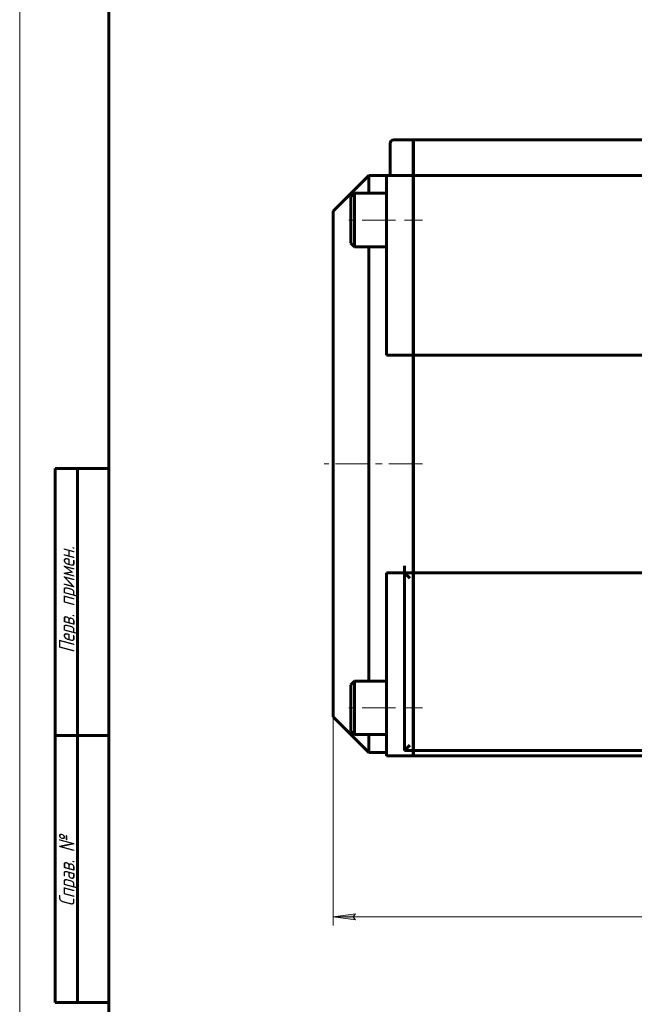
# Model space of a CAD drawing. Header units: millimetres. Extents: x 0 to 841, y 0 to 594.
# Tile 5 of 26: x 0 to 138, y 172 to 393. Entities that reach past the tile are written whole.
import ezdxf

# ---------------------------------------------------------------- set-up
doc = ezdxf.new("R2010")
doc.units = ezdxf.units.MM
for name, pattern in [('K5LT_AXLED', [12, 7.5, -1.5, 1.5, -1.5]), ('K5LT_BASIC', [0]), ('K5LT_THIN', [0])]:
    doc.linetypes.add(name, pattern=pattern)
doc.layers.add('Системный слой', color=7, linetype='Continuous')
doc.layers.add('Системный слой (1)', color=251, linetype='Continuous', true_color=0x6c6c6c)
doc.styles.add('KDIMTEXTSTYLE', font='txt', dxfattribs={"width": 0.96, "oblique": 15, "height": 5})
doc.styles.add('KTEXTSTYLE', font='txt', dxfattribs={"width": 0.96, "height": 5})
doc.dimstyles.new('KDIMSTYLE (0.40)', dxfattribs={"dimtxt": 5, "dimasz": 1, "dimexe": 2, "dimexo": 0, "dimgap": 1, "dimtad": 1, "dimlfac": 2.5, "dimtxsty": 'KDIMTEXTSTYLE', "dimsah": 1, "dimcen": 0, "dimdle": 1, "dimadec": 0, "dimazin": 0, "dimtfac": 0.667, "dimtmove": 0, "dimatfit": 3, "dimfxl": 1, "dimtvp": 1, "dimtolj": 1, "dimtzin": 0, "dimarcsym": 0})

# ---------------------------------------------------------------- blocks, each defined once
blk = doc.blocks.new('U23')
at = {"layer": 'Системный слой (1)', "color": 150, "linetype": 'K5LT_BASIC', "lineweight": 60, "true_color": 0x0080ff}
for p, q in [((78.44, 353.8), (78.44, 357.8)), ((78.44, 293), (78.44, 341.8)), ((78.44, 244.2), (78.44, 293)), ((78.44, 228.2), (78.44, 232.2))]:
    blk.add_line(p, q, dxfattribs=at)
blk = doc.blocks.new('U25')
at = {"layer": 'Системный слой (1)', "color": 150, "linetype": 'K5LT_BASIC', "lineweight": 60, "true_color": 0x0080ff}
for p, q in [((70.44, 293), (70.44, 349.8)), ((70.44, 236.2), (70.44, 293))]:
    blk.add_line(p, q, dxfattribs=at)
blk = doc.blocks.new('D1')
at = {"layer": 'Системный слой (1)'}
for points in [[(74.94, 191.29), (75.44, 191.95), (70.44, 191.29), (75.44, 190.63)], [(369.44, 190.63), (374.44, 191.29), (369.44, 191.95), (369.94, 191.29)]]:
    blk.add_hatch(color=7, dxfattribs=at).paths.add_polyline_path(points)
at = {"layer": 'Системный слой (1)', "color": 7, "linetype": 'K5LT_THIN', "lineweight": 18}
for p, q in [((70.44, 236.2), (70.44, 189.29)), ((374.44, 236.2), (374.44, 189.29)), ((70.44, 191.29), (75.44, 191.95)), ((75.44, 190.63), (70.44, 191.29)), ((75.44, 191.95), (74.94, 191.29)), ((74.94, 191.29), (75.44, 190.63)), ((369.94, 191.29), (369.44, 191.95)), ((369.44, 191.95), (374.44, 191.29)), ((374.44, 191.29), (369.44, 190.63)), ((369.44, 190.63), (369.94, 191.29))]:
    blk.add_line(p, q, dxfattribs=at)
blk.add_wipeout([(216.7, 192.29), (216.7, 199.67), (227.72, 199.67), (227.72, 192.29)]).dxf.layer = 'Системный слой (1)'
blk.add_line((70.44, 191.29), (374.44, 191.29), dxfattribs=at)
at = {"layer": 'Системный слой (1)', "color": 7, "insert": (216.7, 198.88), "char_height": 5, "attachment_point": 1, "style": 'KTEXTSTYLE'}
blk.add_mtext('\\fArial|b0|c204|p34;\\H5.0;\\W1.000;\\Q15;\\fGOST Type AU|b0|i0|c204|p34;\\Q15;\\W0.960;760', dxfattribs=at)
blk = doc.blocks.new('KDIMARROW_01')
at = {"layer": 'Системный слой'}
blk.add_hatch(color=0, dxfattribs=at).paths.add_polyline_path([(0, 0), (-5, 0.66), (-4.5, 0), (-5, -0.66)])
at = {"layer": 'Системный слой', "color": 0, "linetype": 'K5LT_THIN', "lineweight": 18}
for p, q in [((-4.5, 0), (-5, 0.66)), ((-5, 0.66), (0, 0)), ((0, 0), (-5, -0.66)), ((-5, -0.66), (-4.5, 0))]:
    blk.add_line(p, q, dxfattribs=at)
at = {"layer": 'Системный слой (1)', "color": 0, "linetype": 'K5LT_THIN', "lineweight": 18}
blk.add_line((659.18, 293), (658.78, 293), dxfattribs=at)
blk = doc.blocks.new('U109')
at = {"color": 7, "linetype": 'K5LT_THIN', "lineweight": 18}
blk.add_line((0, 0), (0, 594), dxfattribs=at)
at = {"color": 150, "linetype": 'K5LT_BASIC', "lineweight": 60, "true_color": 0x0080ff}
for p, q in [((20, 5), (20, 589)), ((8, 172), (8, 292)), ((20, 292), (8, 292)), ((13, 172), (13, 292)), ((20, 232), (8, 232)), ((20, 172), (8, 172))]:
    blk.add_line(p, q, dxfattribs=at)
at = {"color": 7, "char_height": 3.5, "attachment_point": 1, "rotation": 90, "style": 'KTEXTSTYLE'}
for s, insert in [('\\fArial|b0|c204|p34;\\H5.0;\\W1.000;\\Q15;\\fGOST Type AU|b0|i0|c204|p34;\\Q15;\\W0.960;\\H3.50;Перв. примен.', (8.82, 250.52)), ('\\fArial|b0|c204|p34;\\H5.0;\\W1.000;\\Q15;\\fGOST Type AU|b0|i0|c204|p34;\\Q15;\\W0.960;\\H3.50;Справ. №', (8.82, 193.63))]:
    blk.add_mtext(s, dxfattribs=dict(at, insert=insert))

msp = doc.modelspace()

# ---------------------------------------------------------------- linework, layer by layer
at = {"layer": 'Системный слой (1)', "color": 150, "linetype": 'K5LT_BASIC', "lineweight": 60, "true_color": 0x0080ff}
for p, q in [((83.2397, 358.6019), (83.2397, 365.0019)), ((88.4397, 365.8019), (84.0397, 365.8019)), ((88.4397, 365.8019), (88.4397, 365.0019)), ((88.4397, 365.0019), (88.4397, 358.6019)), ((356.3997, 365.8019), (88.4797, 365.8019)), ((88.4797, 365.8019), (88.4797, 365.0019)), ((88.4797, 365.0019), (88.4797, 358.6019)), ((83.2397, 357.8019), (83.2397, 358.6019)), ((88.4397, 358.6019), (88.4397, 357.8019)), ((88.4797, 358.6019), (88.4797, 357.8019)), ((78.4397, 357.8019), (70.4397, 349.8019)), ((82.4397, 357.8019), (78.4397, 357.8019)), ((82.4397, 357.0019), (82.4397, 357.8019)), ((88.4397, 357.8019), (82.4397, 357.8019)), ((82.4397, 317.4772), (82.4397, 357.0019)), ((88.4397, 357.8019), (88.4397, 357.0019)), ((88.4397, 357.0019), (88.4397, 317.4772)), ((356.3997, 357.8019), (88.4797, 357.8019)), ((88.4797, 357.8019), (88.4797, 357.0019)), ((88.4797, 357.0019), (88.4797, 317.4772)), ((75.2397, 353.8019), (74.4397, 353.0019)), ((74.4397, 353.0019), (74.4397, 342.6019)), ((75.2397, 353.8019), (75.2397, 341.8019)), ((75.2397, 353.8019), (82.4397, 353.8019)), ((88.4797, 351.8019), (88.4397, 351.8019)), ((88.4797, 343.8019), (88.4397, 343.8019)), ((75.2397, 341.8019), (74.4397, 342.6019)), ((75.2397, 341.8019), (82.4397, 341.8019)), ((88.4797, 339.4019), (88.4397, 339.4019)), ((88.4397, 317.4772), (82.4397, 317.4772)), ((88.4397, 293.0019), (88.4397, 317.4772)), ((356.3997, 317.4772), (88.4797, 317.4772)), ((88.4797, 270.1498), (88.4797, 317.4772)), ((88.4397, 270.1498), (88.4397, 293.0019)), ((86.4397, 268.5266), (86.4397, 270.1498)), ((88.4397, 268.5266), (88.4397, 270.1498)), ((88.4797, 268.5266), (88.4797, 270.1498)), ((82.4397, 228.2019), (82.4397, 268.5266)), ((86.4397, 268.5266), (82.4397, 268.5266)), ((86.4397, 228.6019), (86.4397, 268.5266)), ((88.4397, 268.5266), (86.4397, 268.5266)), ((87.6397, 267.3266), (86.4397, 268.5266)), ((88.4397, 268.5266), (88.4397, 267.3266)), ((356.3997, 268.5266), (88.4797, 268.5266)), ((88.4797, 268.5266), (88.4797, 267.3266)), ((88.4397, 267.3266), (88.4397, 229.8019)), ((88.4797, 267.3266), (88.4797, 229.8019)), ((88.4797, 246.6019), (88.4397, 246.6019)), ((75.2397, 244.2019), (74.4397, 243.4019)), ((74.4397, 243.4019), (74.4397, 233.0019)), ((75.2397, 244.2019), (82.4397, 244.2019)), ((75.2397, 244.2019), (75.2397, 232.2019)), ((88.4797, 242.2019), (88.4397, 242.2019)), ((78.4397, 228.2019), (70.4397, 236.2019)), ((75.2397, 232.2019), (74.4397, 233.0019)), ((88.4797, 234.2019), (88.4397, 234.2019)), ((75.2397, 232.2019), (82.4397, 232.2019)), ((82.4397, 228.2019), (78.4397, 228.2019)), ((82.4397, 227.4019), (82.4397, 228.2019)), ((87.6397, 229.8019), (86.4397, 228.6019)), ((88.4397, 228.6019), (86.4397, 228.6019)), ((88.4397, 229.8019), (88.4397, 228.6019)), ((88.4397, 228.6019), (88.4397, 228.2019)), ((88.4397, 227.4019), (88.4397, 228.2019)), ((88.4797, 229.8019), (88.4797, 228.6019)), ((356.3997, 228.6019), (88.4797, 228.6019)), ((88.4797, 228.6019), (88.4797, 228.2019)), ((88.4797, 227.4019), (88.4797, 228.2019)), ((82.4397, 227.4019), (88.4397, 227.4019)), ((88.4797, 227.4019), (356.3997, 227.4019))]:
    msp.add_line(p, q, dxfattribs=at)
at = {"layer": 'Системный слой (1)', "color": 30, "linetype": 'K5LT_AXLED', "lineweight": 18, "true_color": 0xff8000}
for p, q in [((84.4397, 347.8019), (72.4397, 347.8019)), ((90.4797, 347.8019), (86.4397, 347.8019)), ((90.4797, 293.0019), (68.4397, 293.0019)), ((84.4397, 238.2019), (72.4397, 238.2019)), ((90.4797, 238.2019), (86.4397, 238.2019))]:
    msp.add_line(p, q, dxfattribs=at)
at = {"layer": 'Системный слой (1)', "color": 150, "linetype": 'K5LT_BASIC', "lineweight": 60, "true_color": 0x0080ff}
msp.add_arc((84.0397, 365.0019), 0.8, 90, 180, dxfattribs=at)

# ---------------------------------------------------------------- block references
at = {"layer": 'Системный слой (1)'}
for name in ['U23', 'U25']:
    msp.add_blockref(name, (0, 0), dxfattribs=at)

# ---------------------------------------------------------------- next in the draw order: dimensions: what is measured, and where the dimension line sits
at = {"layer": 'Системный слой (1)', "color": 7}
dim = msp.add_linear_dim(base=(70.4397, 191.2892), p1=(374.4397, 236.2019), p2=(70.4397, 236.2019), dimstyle='KDIMSTYLE (0.40)', override={"dimexo": 0, "dimpost": '\\fGOST Type AU|b0|c204|p34;\\H5.0;\\W0.960;\\Q15;<>', "dimblk1": 'KDIMARROW_01', "dimblk2": 'KDIMARROW_01', "dimse1": 0, "dimse2": 0, "dimclrt": 7, "dimtol": 1, "dimtp": 0, "dimtm": 0, "dimtdec": 5, "dimtolj": 1}, dxfattribs=at)
dim.commit()
dim.dimension.update_dxf_attribs({"geometry": 'D1', "text_midpoint": (222.4397, 191.2892), "dimtype": 160})

# ---------------------------------------------------------------- next in the draw order: block references
msp.add_blockref('U109', (0, 0))

doc.saveas('drawing.dxf')
